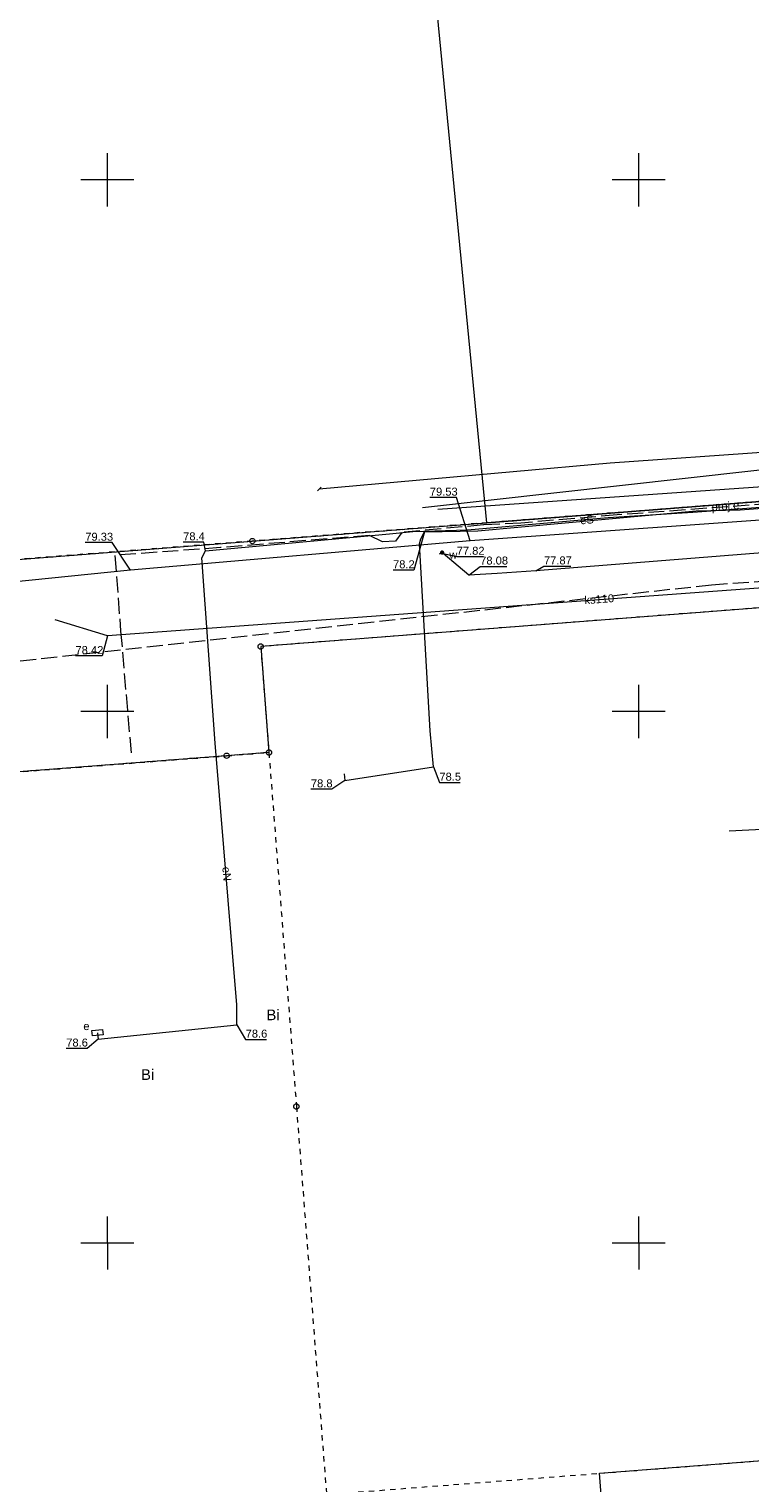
# Model space of a CAD drawing. Extents: x 6411274 to 6413600, y 5890750 to 5892331.
# Tile 8 of 22: x 6412843 to 6412910, y 5891227 to 5891364. Entities that reach past the tile are written whole.
import ezdxf
from ezdxf.enums import TextEntityAlignment as Align

# ---------------------------------------------------------------- set-up
doc = ezdxf.new("R2010")
doc.units = 0
doc.linetypes.add('PRZER1-1', pattern=[1, 0.5, -0.5])
doc.linetypes.add('PRZER3-1', pattern=[2, 1.5, -0.5])
doc.layers.get('0').update_dxf_attribs({"linetype": 'CONTINUOUS'})
for name, color, linetype, lineweight, true_color in [('GELULI', 7, 'CONTINUOUS', 18, 0xfeffff), ('GESUZY', 7, 'CONTINUOUS', 18, 0x008000), ('GESUZY_O', 7, 'CONTINUOUS', 18, 0x008000), ('GULEPR', 1, 'CONTINUOUS', 18, 0xff0000), ('GULEPR_O', 1, 'CONTINUOUS', 18, 0xff0000), ('GULKPR', 7, 'CONTINUOUS', 18, 0x803300), ('GULKPR_O', 7, 'CONTINUOUS', 18, 0x803300), ('GULWPR', 5, 'CONTINUOUS', 18, 0x0000ff), ('GUPESE', 1, 'CONTINUOUS', 18, 0xff0000), ('GUPESE_O', 1, 'CONTINUOUS', 18, 0xff0000), ('GUPWZA', 5, 'CONTINUOUS', 18, 0x0000ff), ('GUPWZA_O', 5, 'CONTINUOUS', 18, 0x0000ff), ('Ramka sekcyjna', 7, 'CONTINUOUS', 18, 0xa5007c)]:
    doc.layers.add(name, color=color, linetype=linetype, lineweight=lineweight, true_color=true_color)
for name, color, linetype, lineweight in [('GEPPGD', 7, 'CONTINUOUS', 18), ('GESDZI', 7, 'CONTINUOUS', 18), ('GUPPRZ_O', 7, 'CONTINUOUS', 18), ('GUPZCP', 7, 'CONTINUOUS', 18)]:
    doc.layers.add(name, color=color, linetype=linetype, lineweight=lineweight)
doc.styles.add('Arial', font='Arial')

# ---------------------------------------------------------------- blocks, each defined once
blk = doc.blocks.new('GUPWZA1')
blk.add_hatch(color=0).paths.add_polyline_path([(-0.2, 0), (-0.193185, -0.051764), (-0.173205, -0.1), (-0.141421, -0.141421), (-0.1, -0.173205), (-0.051764, -0.193185), (0, -0.2), (0.051764, -0.193185), (0.1, -0.173205), (0.141421, -0.141421), (0.173205, -0.1), (0.193185, -0.051764), (0.2, 0), (0.193185, 0.051764), (0.173205, 0.1), (0.141421, 0.141421), (0.1, 0.173205), (0.051764, 0.193185), (0, 0.2), (-0.051764, 0.193185), (-0.1, 0.173205), (-0.141421, 0.141421), (-0.173205, 0.1), (-0.193185, 0.051764)])
blk = doc.blocks.new('GUPESE1')
at = {"color": 0}
blk.add_lwpolyline([(-0.5, -0.25), (-0.5, 0.25), (0.5, 0.25), (0.5, -0.25)], close=True, dxfattribs=at)
blk = doc.blocks.new('GUPZCP1')
at = {"color": 0}
blk.add_lwpolyline([(0, 0.25), (0, -0.25)], dxfattribs=at)
blk = doc.blocks.new('GEPPGD1_1')
at = {"color": 0}
blk.add_lwpolyline([(0, 0.25), (0.077254, 0.237764), (0.146946, 0.202254), (0.202254, 0.146946), (0.237764, 0.077254), (0.25, 0), (0.237764, -0.077254), (0.202254, -0.146946), (0.146946, -0.202254), (0.077254, -0.237764), (0, -0.25), (-0.077254, -0.237764), (-0.146946, -0.202254), (-0.202254, -0.146946), (-0.237764, -0.077254), (-0.25, 0), (-0.237764, 0.077254), (-0.202254, 0.146946), (-0.146946, 0.202254), (-0.077254, 0.237764)], close=True, dxfattribs=at)
blk = doc.blocks.new('GEPPGD1_2')
blk.add_hatch(color=0).paths.add_polyline_path([(0, -0.045), (0.013906, -0.042798), (0.02645, -0.036406), (0.036406, -0.02645), (0.042798, -0.013906), (0.045, 0), (0.042798, 0.013906), (0.036406, 0.02645), (0.02645, 0.036406), (0.013906, 0.042798), (0, 0.045), (-0.013906, 0.042798), (-0.02645, 0.036406), (-0.036406, 0.02645), (-0.042798, 0.013906), (-0.045, 0), (-0.042798, -0.013906), (-0.036406, -0.02645), (-0.02645, -0.036406), (-0.013906, -0.042798)])

msp = doc.modelspace()

# ---------------------------------------------------------------- linework, layer by layer
at = {"layer": 'GELULI', "color": 7, "linetype": 'PRZER3-1', "lineweight": 18, "true_color": 0xffffff, "elevation": 9.97}
msp.add_lwpolyline([(6412789.05, 5891995.57), (6412627.97, 5892053.31), (6412481.14, 5892099.91), (6412252.82, 5892138.6), (6412219.8, 5892134.32), (6412188.34, 5892103.83), (6412183.78, 5892058.47), (6412196.1, 5891983.81), (6412222.54, 5891879.04), (6412256.01, 5891790.67), (6412299.12, 5891700.03), (6412356.65, 5891605.82), (6412404.28, 5891544.8), (6412467.07, 5891475.15), (6412524.03, 5891422.81), (6412565.88, 5891387.35), (6412618.27, 5891349.35), (6412675, 5891317.59), (6412739.06, 5891301.04), (6412808, 5891301.04), (6412906.86, 5891311.92), (6412996, 5891318.2)], dxfattribs=at)
at = {"layer": 'GESDZI', "color": 7, "linetype": 'Continuous', "lineweight": 18, "elevation": 10.22}
for points in [[(6412949.76, 5891393.1), (6412954.15, 5891366.37), (6412983.94, 5891371.29), (6413003.68, 5891336.7), (6412999.04, 5891326.59), (6412983.31, 5891325.37), (6412885.72, 5891317.75), (6412879.07, 5891386.23)], [(6412875.65, 5891161.65), (6412901.31, 5891163.65), (6412896.32, 5891228.34), (6412920.47, 5891230.22), (6412914.28, 5891309.98), (6412984.08, 5891315.41), (6412984.81, 5891305.99), (6413000.81, 5891307.4), (6413009.33, 5891280.16), (6413021.87, 5891243.03), (6413074.1, 5891247.1), (6413102.76, 5891201.17), (6413106.84, 5891194.64), (6413118.55, 5891166.59), (6413128.65, 5891135.05), (6413135.14, 5891136.3), (6413140.1, 5891086.54), (6413035.1, 5891023.7), (6412895.37, 5891128.2), (6412877.2, 5891141.73)]]:
    msp.add_lwpolyline(points, close=True, dxfattribs=at)
msp.add_lwpolyline([(6412633.14, 5891351.52), (6412653.28, 5891336.49), (6412700.79, 5891320.87), (6412735.63, 5891313.81), (6412741.6, 5891312.6), (6412796.15, 5891311.34), (6412802.1, 5891311.2), (6412811.49, 5891311.94), (6412863.64, 5891316.03), (6412876.75, 5891317.05), (6412885.72, 5891317.75), (6412983.31, 5891325.37), (6412984.08, 5891315.41), (6412914.28, 5891309.98), (6412864.43, 5891306.11), (6412865.2, 5891296.14), (6412861.22, 5891295.83), (6412833.1, 5891293.65), (6412803.92, 5891291.37), (6412801.63, 5891291.2), (6412741.12, 5891292.61), (6412693.77, 5891302.14), (6412645.37, 5891315.31), (6412564.22, 5891378.11)], dxfattribs=at)
at = {"layer": 'GESUZY', "color": 96, "linetype": 'PRZER1-1', "lineweight": 18, "true_color": 0x008000, "elevation": 10.08}
for points in [[(6412959.05, 5891560.56), (6412973.62, 5891440.78), (6412983.94, 5891371.29), (6413003.68, 5891336.7), (6413009.01, 5891327.37), (6412999.04, 5891326.59), (6412983.31, 5891325.37), (6412885.72, 5891317.75), (6412876.75, 5891317.05), (6412863.64, 5891316.03), (6412811.49, 5891311.94), (6412802.1, 5891311.2), (6412796.15, 5891311.34), (6412741.6, 5891312.6), (6412735.63, 5891313.81), (6412700.79, 5891320.87), (6412653.28, 5891336.49), (6412633.14, 5891351.52)], [(6412811.49, 5891311.94), (6412863.64, 5891316.03), (6412876.75, 5891317.05), (6412885.72, 5891317.75), (6412983.31, 5891325.37), (6412999.04, 5891326.59), (6413009.01, 5891327.37), (6413014, 5891317.73), (6412984.08, 5891315.41), (6412914.28, 5891309.98), (6412864.43, 5891306.11), (6412865.2, 5891296.14), (6412861.22, 5891295.83), (6412833.1, 5891293.65)], [(6412833.1, 5891293.65), (6412861.22, 5891295.83), (6412865.2, 5891296.14), (6412867.79, 5891262.84), (6412870.62, 5891226.35), (6412896.32, 5891228.34), (6412920.47, 5891230.22), (6412914.28, 5891309.98), (6412984.08, 5891315.41), (6413014, 5891317.73), (6413018.53, 5891308.96), (6413032.43, 5891282.07), (6413051.3, 5891283.63), (6413074.1, 5891247.1), (6413102.76, 5891201.17), (6413106.84, 5891194.64), (6413118.55, 5891166.59), (6413128.65, 5891135.05), (6413135.14, 5891136.3), (6413140.1, 5891086.54), (6413035.1, 5891023.7), (6412895.37, 5891128.2), (6412877.2, 5891141.73), (6412824.07, 5891181.29)]]:
    msp.add_lwpolyline(points, dxfattribs=at)
at = {"layer": 'GULEPR', "color": 1, "linetype": 'Continuous', "lineweight": 18, "true_color": 0xff0000, "elevation": 10.14}
for points in [[(6412879.64, 5891319.19), (6412960.27, 5891328.19), (6412991.9, 5891352.18), (6413059.83, 5891378.34), (6413108.8, 5891392.58)], [(6412849.07, 5891269.78), (6412849.14, 5891269.16), (6412862.18, 5891270.53), (6412862.19, 5891272.41), (6412860.13, 5891297.02), (6412858.9, 5891314.45), (6412859.22, 5891315.1), (6412876.55, 5891316.71), (6412878.73, 5891316.92), (6412883.9, 5891317.07), (6412897.13, 5891318.25), (6412905.09, 5891318.73), (6412926.72, 5891320.35)], [(6412872.28, 5891294.14), (6412872.33, 5891293.49), (6412880.68, 5891294.8), (6412880.38, 5891298.17), (6412879.38, 5891315.77), (6412879.49, 5891316.25), (6412879.84, 5891316.9), (6412884.87, 5891317), (6412905.39, 5891318.88), (6412909.54, 5891318.97), (6412920.82, 5891319.81)]]:
    msp.add_lwpolyline(points, dxfattribs=at)
at = {"layer": 'GULEPR', "color": 1, "linetype": 'PRZER3-1', "lineweight": 18, "true_color": 0xff0000, "elevation": 10.14}
msp.add_lwpolyline([(6412918.36, 5891320), (6412897.97, 5891318.48), (6412888.92, 5891317.72), (6412885.39, 5891317.55), (6412877.71, 5891316.84), (6412877.1, 5891316.02), (6412875.89, 5891315.97), (6412874.66, 5891316.55), (6412860.66, 5891315.42), (6412850.7, 5891314.68), (6412851.25, 5891307.56), (6412852.25, 5891295.86)], dxfattribs=at)
at = {"layer": 'GULKPR', "color": 36, "linetype": 'Continuous', "lineweight": 18, "true_color": 0x803300, "elevation": 10.14}
for points in [[(6412869.94, 5891320.93), (6412897.31, 5891323.37), (6413003.36, 5891330.85), (6413013.13, 5891320.17), (6413038.04, 5891286.66), (6413078.14, 5891235.84)], [(6412985.54, 5891323.24), (6412929.06, 5891319.25), (6412884.15, 5891316.06), (6412852.19, 5891313.3), (6412819.75, 5891310.01), (6412802.23, 5891308.7), (6412795.31, 5891308.36)], [(6413027.37, 5891307.46), (6413024.18, 5891307.32), (6413015.1, 5891319.35), (6413007.83, 5891319.27), (6413004.66, 5891319.19), (6412973.57, 5891316.54), (6412942.55, 5891313.87), (6412850.02, 5891307.1), (6412845.09, 5891308.62)]]:
    msp.add_lwpolyline(points, dxfattribs=at)
at = {"layer": 'GULWPR', "color": 5, "linetype": 'Continuous', "lineweight": 18, "true_color": 0x0000ff, "elevation": 10.14}
for points in [[(6412881.11, 5891319.03), (6412957.06, 5891324.34), (6412958.84, 5891324.63), (6412960.13, 5891325.05), (6412961.32, 5891325.6), (6412962.61, 5891326.43), (6412964.15, 5891327.7), (6412988.41, 5891350.17), (6412996.88, 5891353.33), (6412998.21, 5891353.79), (6413015.52, 5891360.25), (6413017.36, 5891361.14), (6413023.63, 5891363.4), (6413032.51, 5891366.4), (6413043.07, 5891369.87), (6413054.74, 5891373.94), (6413089.26, 5891385.46), (6413099.2, 5891389.22)], [(6413030.73, 5891327.82), (6413030.17, 5891327.76), (6413014.12, 5891325.04), (6413001.55, 5891321.05), (6412975.9, 5891320.03), (6412890.31, 5891313.24), (6412886.69, 5891312.98), (6412884, 5891312.82), (6412881.61, 5891314.87), (6412881.5, 5891314.95), (6412881.22, 5891314.81)], [(6412977.03, 5891291.78), (6412925.54, 5891289.53), (6412915.9, 5891289.11), (6412908.52, 5891288.74)]]:
    msp.add_lwpolyline(points, dxfattribs=at)
at = {"layer": 'GUPPRZ_O', "color": 36, "linetype": 'Continuous', "lineweight": 13, "true_color": 0x803300, "elevation": 10.8, "flags": 128}
for points in [[(6412884.15, 5891316.06), (6412882.86, 5891320.12), (6412880.34, 5891320.12)], [(6412852.19, 5891313.3), (6412850.44, 5891315.89), (6412847.92, 5891315.89)], [(6412850.02, 5891307.1), (6412849.52, 5891305.23), (6412847, 5891305.23)]]:
    msp.add_lwpolyline(points, dxfattribs=at)
at = {"layer": 'GUPPRZ_O', "color": 1, "linetype": 'Continuous', "lineweight": 13, "true_color": 0xff0000, "elevation": 10.8, "flags": 128}
for points in [[(6412859.22, 5891315.1), (6412859.09, 5891315.93), (6412857.13, 5891315.93)], [(6412879.84, 5891316.9), (6412878.84, 5891313.29), (6412876.88, 5891313.29)], [(6412880.68, 5891294.8), (6412881.24, 5891293.32), (6412883.2, 5891293.32)], [(6412872.33, 5891293.49), (6412871.11, 5891292.68), (6412869.15, 5891292.68)], [(6412862.18, 5891270.53), (6412863.01, 5891269.14), (6412864.97, 5891269.14)], [(6412849.14, 5891269.16), (6412848.09, 5891268.31), (6412846.13, 5891268.31)]]:
    msp.add_lwpolyline(points, dxfattribs=at)
at = {"layer": 'GUPPRZ_O', "color": 5, "linetype": 'Continuous', "lineweight": 13, "true_color": 0x0000ff, "elevation": 10.8, "flags": 128}
for points in [[(6412881.61, 5891314.87), (6412882.87, 5891314.57), (6412885.39, 5891314.57)], [(6412884, 5891312.82), (6412885.08, 5891313.65), (6412887.6, 5891313.65)], [(6412890.31, 5891313.24), (6412891.08, 5891313.66), (6412893.6, 5891313.66)]]:
    msp.add_lwpolyline(points, dxfattribs=at)
at = {"layer": 'Ramka sekcyjna', "color": 224, "linetype": 'Continuous', "lineweight": 18, "true_color": 0xa5007c, "elevation": 100, "flags": 128}
for points in [[(6412850, 5891347.5), (6412850, 5891352.5)], [(6412900, 5891347.5), (6412900, 5891352.5)], [(6412852.5, 5891350), (6412847.5, 5891350)], [(6412902.5, 5891350), (6412897.5, 5891350)], [(6412850, 5891297.5), (6412850, 5891302.5)], [(6412900, 5891297.5), (6412900, 5891302.5)], [(6412852.5, 5891300), (6412847.5, 5891300)], [(6412902.5, 5891300), (6412897.5, 5891300)], [(6412850, 5891250), (6412850, 5891252.5)], [(6412900, 5891250), (6412900, 5891252.5)], [(6412852.5, 5891250), (6412847.5, 5891250)], [(6412852.5, 5891250), (6412847.5, 5891250)], [(6412850, 5891250), (6412850, 5891247.5)], [(6412902.5, 5891250), (6412897.5, 5891250)], [(6412902.5, 5891250), (6412897.5, 5891250)], [(6412900, 5891250), (6412900, 5891247.5)]]:
    msp.add_lwpolyline(points, dxfattribs=at)

# ---------------------------------------------------------------- block references
at = {"layer": 'GEPPGD', "color": 7, "linetype": 'Continuous', "lineweight": 18}
for name, p in [('GEPPGD1_2', (6412885.72, 5891317.75, 10.24)), ('GEPPGD1_1', (6412863.64, 5891316.03, 10.24)), ('GEPPGD1_2', (6412876.75, 5891317.05, 10.24)), ('GEPPGD1_1', (6412864.43, 5891306.11, 10.24)), ('GEPPGD1_1', (6412861.22, 5891295.83, 10.24)), ('GEPPGD1_1', (6412865.2, 5891296.14, 10.24)), ('GEPPGD1_1', (6412867.79, 5891262.84, 10.24)), ('GEPPGD1_2', (6412896.32, 5891228.34, 10.24))]:
    msp.add_blockref(name, p, dxfattribs=at)
at = {"layer": 'GUPESE', "color": 1, "linetype": 'Continuous', "lineweight": 18, "true_color": 0xff0000, "rotation": 4.744321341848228}
msp.add_blockref('GUPESE1', (6412849.07, 5891269.78, 10.16), dxfattribs=at)
at = {"layer": 'GUPWZA', "color": 5, "linetype": 'Continuous', "lineweight": 18, "true_color": 0x0000ff}
msp.add_blockref('GUPWZA1', (6412881.5, 5891314.95, 10.16), dxfattribs=at)
at = {"layer": 'GUPZCP', "color": 7, "linetype": 'Continuous', "lineweight": 18, "rotation": 135.5793406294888}
msp.add_blockref('GUPZCP1', (6412869.94, 5891320.93, 10.16), dxfattribs=at)

# ---------------------------------------------------------------- texts
at = {"layer": 'GESUZY_O', "color": 96, "linetype": 'Continuous', "lineweight": 0, "true_color": 0x008000, "style": 'Arial'}
for p in [(6412865.59, 5891270.96, 10.8), (6412853.79, 5891265.34, 10.8)]:
    msp.add_text('Bi', height=1, dxfattribs=at).set_placement(p, align=Align.CENTER)
at = {"layer": 'GULEPR_O', "color": 1, "linetype": 'Continuous', "lineweight": 0, "true_color": 0xff0000, "style": 'Arial'}
for s, rotation, p in [('proj.e', 4.2611, (6412908.18, 5891318.95, 10.8)), ('eS', 5.2347, (6412895.16, 5891317.65, 10.8)), ('eN', 274.7849, (6412860.87, 5891284.69, 10.8))]:
    msp.add_text(s, height=0.75, rotation=rotation, dxfattribs=at).set_placement(p, align=Align.CENTER)
at = {"layer": 'GULKPR_O', "color": 36, "linetype": 'Continuous', "lineweight": 0, "true_color": 0x803300, "style": 'Arial'}
msp.add_text('ks110', height=0.75, rotation=4.1846, dxfattribs=at).set_placement((6412896.31, 5891310.19, 10.8), align=Align.CENTER)
at = {"layer": 'GUPESE_O', "color": 1, "linetype": 'Continuous', "lineweight": 0, "true_color": 0xff0000, "style": 'Arial'}
msp.add_text('e', height=0.75, dxfattribs=at).set_placement((6412848.32, 5891270.03, 10.8), align=Align.RIGHT)
at = {"layer": 'GUPPRZ_O', "color": 36, "linetype": 'Continuous', "lineweight": 0, "true_color": 0x803300, "style": 'Arial'}
for s, p in [('79.53', (6412880.34, 5891320.3, 10.8)), ('79.33', (6412847.92, 5891316.06, 10.8))]:
    msp.add_text(s, height=0.75, rotation=360, dxfattribs=at).set_placement(p)
at = {"layer": 'GUPPRZ_O', "color": 1, "linetype": 'Continuous', "lineweight": 0, "true_color": 0xff0000, "style": 'Arial'}
for s, p in [('78.4', (6412857.13, 5891316.1, 10.8)), ('78.2', (6412876.88, 5891313.47, 10.8)), ('78.5', (6412881.24, 5891293.49, 10.8)), ('78.8', (6412869.15, 5891292.86, 10.8)), ('78.6', (6412863.01, 5891269.32, 10.8)), ('78.6', (6412846.13, 5891268.48, 10.8))]:
    msp.add_text(s, height=0.75, rotation=360, dxfattribs=at).set_placement(p)
at = {"layer": 'GUPPRZ_O', "color": 5, "linetype": 'Continuous', "lineweight": 0, "true_color": 0x0000ff, "style": 'Arial'}
for s, p in [('77.82', (6412882.87, 5891314.74, 10.8)), ('78.08', (6412885.08, 5891313.82, 10.8)), ('77.87', (6412891.08, 5891313.83, 10.8))]:
    msp.add_text(s, height=0.75, dxfattribs=at).set_placement(p)
at = {"layer": 'GUPPRZ_O', "color": 36, "linetype": 'Continuous', "lineweight": 0, "true_color": 0x803300, "style": 'Arial'}
msp.add_text('78.42', height=0.75, dxfattribs=at).set_placement((6412847, 5891305.4, 10.8))
at = {"layer": 'GUPWZA_O', "color": 5, "linetype": 'Continuous', "lineweight": 0, "true_color": 0x0000ff, "style": 'Arial'}
msp.add_text('w', height=0.75, dxfattribs=at).set_placement((6412882.93, 5891314.37, 10.8), align=Align.RIGHT)

doc.saveas('drawing.dxf')
